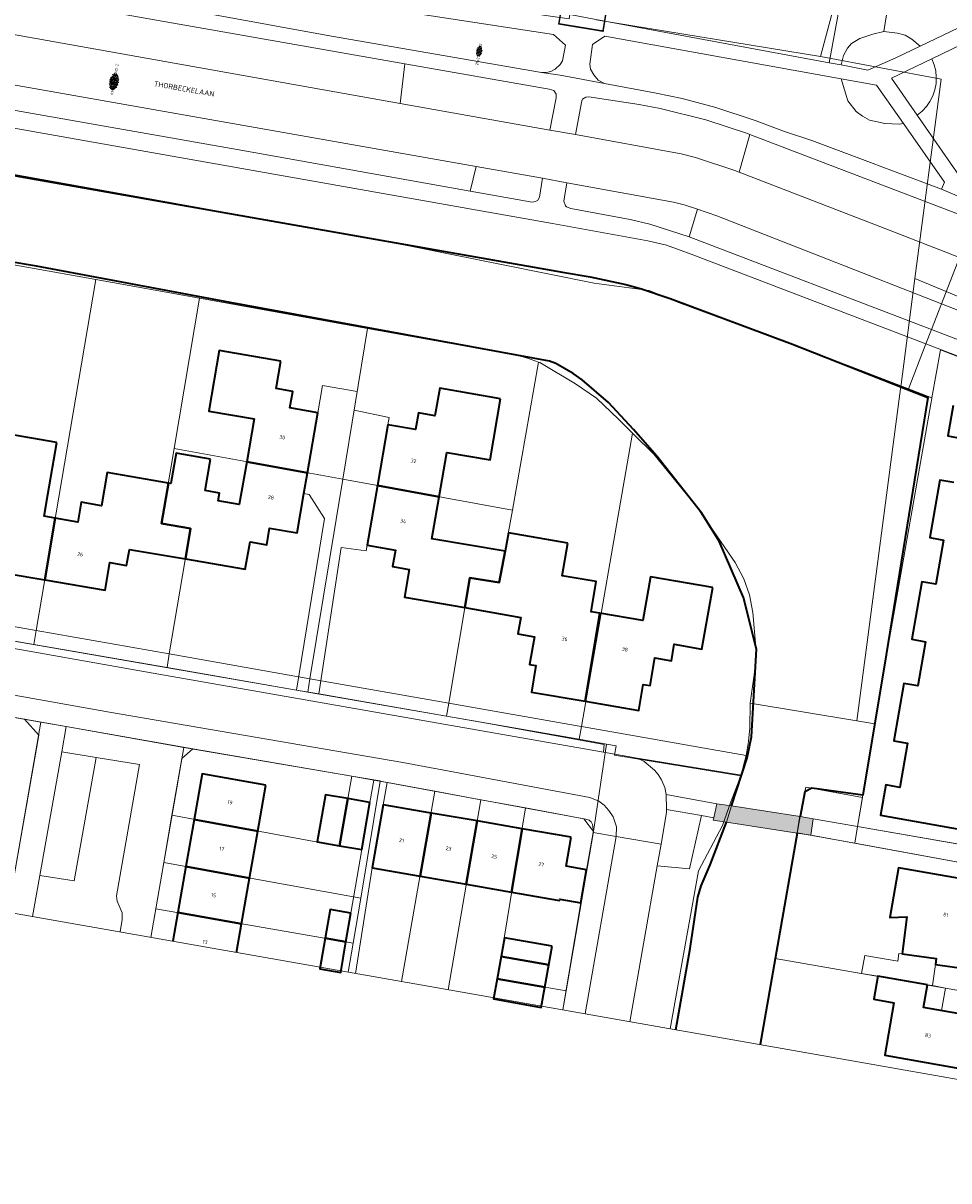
# Model space of a CAD drawing. Header units: metres. Extents: x 2514 to 227642, y 1683 to 852646.
# Tile 86 of 256: x 113947 to 114070, y 426016 to 426171. Entities that reach past the tile are written whole.
import ezdxf
from ezdxf.enums import TextEntityAlignment as Align
from ezdxf.lldxf.tags import DXFTag

# ---------------------------------------------------------------- set-up
doc = ezdxf.new("R2010")
doc.units = ezdxf.units.M
doc.linetypes.add('XX-CENTER', pattern=[8, 5, -1, 1, -1])
for name, color, linetype, lineweight in [('B-WE-GK-BESCHOEIING-G', 252, 'GK-BESCHOEIING', 35), ('B-WE-GR-BEPLANTING_CULTUUR_HEESTERS-GV', 252, 'Continuous', 18), ('B-WE-GR-GROENVOORZIENING-GV', 252, 'Continuous', 18), ('B-WE-IE-TERREINAFSCHEIDING_KUNSTMATIG_HEKWERK-G', 252, 'IE-TERREINAFSCHEIDING-KUNSTMATIG', 18), ('B-WE-KG-GRENS_PERCEEL-GV', 252, 'KG-PERCEEL', 18), ('B-WE-KW-KUNSTWERK-GV', 252, 'Continuous', 18), ('B-WE-KW-KUNSTWERK-V', 252, 'Continuous', 18), ('B-WE-OG-BEBOUWING-GV', 4, 'Continuous', 35), ('B-WE-OG-BEBOUWING_HUISNUMMER-T25-200', 7, 'Continuous', 25), ('B-WE-OG-BEBOUWING_OVERBOUWING-GV', 4, 'Continuous', 18), ('B-WE-OG-BEBOUWING_STRAATNAAM-T35', 2, 'Continuous', 35), ('B-WE-OG-TERREIN_CULTUURSCHEIDING-GV', 252, 'Continuous', 18), ('B-WE-OG-WATER-GV', 252, 'Continuous', 18), ('B-WE-VH-ONVERHARD-GV', 252, 'Continuous', 18), ('B-WE-VH-VERHARDING_ASFALT-GV', 252, 'Continuous', 18), ('B-WE-VH-VERHARDING_BETONSTRAATSTEEN-GV', 252, 'Continuous', 18), ('B-WE-VH-VERHARDING_GESLOTEN-GV', 252, 'Continuous', 18), ('B-WE-VH-VERHARDING_OPEN-GV', 252, 'Continuous', 18), ('B-WE-VH-VERHARDING_TEGEL-GV', 252, 'Continuous', 18), ('N-WE-KG-WERKGRENS-G', 7, 'XX-CENTER', 35), ('N-WE-VH-VERHARDING_BETONSTRAATSTEEN-S', 1, 'Continuous', 25), ('N-WE-VH-VERHARDING_TEGEL-S', 1, 'Continuous', 25)]:
    doc.layers.add(name, color=color, linetype=linetype, lineweight=lineweight)
doc.layers.add('X-XX-AL-HULPLIJN-G', color=6, linetype='Continuous', lineweight=18, plot=False)
doc.styles.add('NLCS-ISO', font='NLCS-ISO.ttf', dxfattribs={"height": 1.8})
doc.styles.add('NLCS-ISO-M200-T25', font='NLCS-ISO.ttf', dxfattribs={"height": 0.5})
doc.styles.add('NLCS-ISO-M200-T35', font='NLCS-ISO.ttf', dxfattribs={"height": 0.7})
doc.styles.get("Standard").update_dxf_attribs({"font": 'romans'})
doc.linetypes.add('GK-BESCHOEIING', pattern='A,30,-5,[1,NLCS.SHX,S=1,R=0,X=0,Y=0],-5', length=40)
doc.linetypes.add('IE-TERREINAFSCHEIDING-KUNSTMATIG', pattern='A,4,[82,NLCS.SHX,S=0.75,R=90,X=0,Y=0],4,-2', length=10)
tags = doc.linetypes.add('KG-PERCEEL', pattern='A,5.5,-2,["P",Standard,S=1.8,R=0,X=-0.5,Y=-0.9],-2,5.5,-2,[5,NLCS.SHX,S=0.75,R=0,X=0,Y=0],-2', length=19).pattern_tags.tags
tags[6] = DXFTag(74, 10)

# ---------------------------------------------------------------- blocks, each defined once
blk = doc.blocks.new('SVH-TEGEL_200X200_HALFST_KL-SO')
for p, q in [((-3, 0.5), (-3.26, 0.5)), ((-2, 1), (-3, 1)), ((-3, -0.83), (-3, 0.83)), ((-2, 0), (-3, 0)), ((-1, 1.5), (-2, 1.5)), ((-2, -1.44), (-2, 1.44)), ((-1, 0.5), (-2, 0.5)), ((-1, -1.7), (-1, 1.7)), ((0, 1), (-1, 1)), ((0, 0), (-1, 0)), ((0, -1.78), (0, 1.78)), ((1, 1.5), (0, 1.5)), ((1, 0.5), (0, 0.5)), ((1, -1.7), (1, 1.7)), ((2, 1), (1, 1)), ((2, 0), (1, 0)), ((2, -1.44), (2, 1.44)), ((3, 0.5), (2, 0.5)), ((3, -0.83), (3, 0.83)), ((3.39, 0), (3, 0)), ((-3, -0.5), (-3.26, -0.5)), ((-2, -1), (-2.81, -1)), ((-1, -0.5), (-2, -0.5)), ((-1, -1.5), (-1.84, -1.5)), ((0, -1), (-1, -1)), ((1, -0.5), (0, -0.5)), ((1, -1.5), (0, -1.5)), ((2, -1), (1, -1)), ((3, -0.5), (2, -0.5))]:
    blk.add_line(p, q)
at = {"style": 'NLCS-ISO'}
blk.add_attdef('FORMAAT', text='', height=1.8, dxfattribs=at).set_placement((-3.36, 0), align=Align.MIDDLE_RIGHT)
blk.add_attdef('KLEUR', text='', height=1.8, dxfattribs=at).set_placement((3.49, 0), align=Align.MIDDLE_LEFT)
at = {"style": 'NLCS-ISO', "flags": 1}
blk.add_attdef('FUNCTIE', text='', height=1.8, dxfattribs=at).set_placement((0.12, -3.58), align=Align.MIDDLE_CENTER)
blk = doc.blocks.new('SVH-BSS_KEIFORMAAT_KEPER-SO')
at = {"ltscale": 0.1}
for p, q in [((-5.34, 0.88), (-4.45, 0)), ((-5.2, 0.74), (-4.03, 1.91)), ((-5.2, -0.74), (-2.97, 1.48)), ((-4.81, -1.84), (-2.97, 0)), ((-4.56, 1.6), (-4.45, 1.48)), ((-3.71, 0.74), (-1.48, -1.48)), ((-3.6, 2.11), (-1.48, 0)), ((-2.48, 2.48), (-1.48, 1.48)), ((-2.23, 0.74), (-0.21, 2.76)), ((-2.23, 2.23), (-1.85, 2.61)), ((-2.23, -0.74), (0, 1.48)), ((-2.23, -2.23), (0, 0)), ((-0.74, 2.23), (1.48, 0)), ((-0.74, 0.74), (1.48, -1.48)), ((0.22, 2.75), (1.48, 1.48)), ((0.74, 2.23), (1.2, 2.68)), ((0.74, 0.74), (2.45, 2.45)), ((0.74, -0.74), (2.97, 1.48)), ((0.74, -2.23), (2.97, 0)), ((2.23, 2.23), (4.45, 0)), ((2.23, 0.74), (4.45, -1.48)), ((3.71, 0.74), (4.5, 1.53)), ((3.71, -0.74), (5.25, 0.79)), ((4.22, 1.72), (4.45, 1.48)), ((5.2, 0.74), (5.39, 0.55)), ((-5.73, -0.2), (-4.45, -1.48)), ((-3.89, -2.41), (-2.97, -1.48)), ((-3.71, -0.74), (-1.48, -2.97)), ((-3.71, -2.23), (-3.27, -2.67)), ((-1.59, -3.08), (0, -1.48)), ((-0.74, -0.74), (1.48, -2.97)), ((-0.74, -2.23), (0.21, -3.18)), ((-0.22, -3.19), (0, -2.97)), ((1.36, -3.09), (2.97, -1.48)), ((2.23, -0.74), (3.84, -2.36)), ((2.23, -2.23), (2.78, -2.78)), ((3.71, -2.23), (5.57, -0.37)), ((5.2, -0.74), (5.41, -0.95))]:
    blk.add_line(p, q, dxfattribs=at)
at = {"style": 'NLCS-ISO'}
blk.add_attdef('FORMAAT', text='', height=1.8, dxfattribs=at).set_placement((-5.83, -0.22), align=Align.MIDDLE_RIGHT)
blk.add_attdef('KLEUR', text='', height=1.8, dxfattribs=at).set_placement((5.82, -0.22), align=Align.MIDDLE_LEFT)
at = {"style": 'NLCS-ISO', "flags": 1}
blk.add_attdef('FUNCTIE', text='', height=1.8, dxfattribs=at).set_placement((0.12, -3.58), align=Align.MIDDLE_CENTER)

msp = doc.modelspace()

# ---------------------------------------------------------------- hatches: boundary and pattern name
at = {"layer": 'B-WE-KW-KUNSTWERK-V'}
msp.add_hatch(color=256, dxfattribs=at).paths.add_polyline_path([(114052.308, 426064.195), (114050.558, 426064.501), (114041.379, 426065.918), (114039.397, 426066.223), (114038.999, 426064.346), (114038.933, 426064.011), (114040.698, 426063.74), (114050.163, 426062.289), (114051.968, 426062.012)])

# ---------------------------------------------------------------- linework, layer by layer
at = {"layer": 'B-WE-GK-BESCHOEIING-G', "ltscale": 0.5}
for points in [[(113876.411, 426162.47), (114000, 426140.666), (114018.763, 426137.356), (114022.46, 426136.766), (114027.207, 426135.725), (114029.331, 426135.139), (114033.167, 426133.863), (114049.521, 426127.73), (114067.655, 426120.586), (114062.081, 426086.148), (114058.952, 426067.369), (114052.128, 426068.288), (114051.17, 426067.827), (114050.558, 426064.501)], [(114041.379, 426065.918), (114043.45, 426072.379), (114044.047, 426075.163), (114044.727, 426086.89), (114042.973, 426093.812), (114039.738, 426101.389), (114037.359, 426105.146), (114031.359, 426112.738), (114028.231, 426116.303), (114024.893, 426119.93), (114021.395, 426122.962), (114020.175, 426123.819), (114017.838, 426125.169), (114017.028, 426125.465), (114000, 426128.599), (113974.28, 426133.333), (113948.381, 426138.186), (113908.342, 426144.918)], [(114033.929, 426035.951), (114035.82, 426046.826), (114036.866, 426053.696), (114037.299, 426055.238), (114038.502, 426058.052), (114040.698, 426063.74)], [(114050.163, 426062.288), (114045.186, 426033.969)]]:
    msp.add_lwpolyline(points, dxfattribs=at)
at = {"layer": 'B-WE-GR-BEPLANTING_CULTUUR_HEESTERS-GV'}
for points in [[(114059.913, 426183.037), (114059.35, 426183.578), (114058.707, 426182.948), (114056.23, 426175.076), (114054.449, 426165.418), (114056.041, 426165.116), (114056.358, 426166.395), (114056.89, 426167.358), (114057.435, 426167.975), (114058.533, 426168.659), (114060.276, 426169.254), (114061.735, 426169.605), (114063.915, 426182.976)], [(113997.668, 426165.287), (113918.69, 426179.203), (113916.918, 426174.296), (113921.428, 426173.287), (113942.232, 426169.711), (113997.034, 426159.946)], [(114017.556, 426169.191), (113962.572, 426177.63), (113962.123, 426173.64), (113987.849, 426168.956), (114015.93, 426164.115), (114016.554, 426164.108), (114017.19, 426164.255), (114017.762, 426164.555), (114018.441, 426165.161), (114018.761, 426165.657), (114019.133, 426167.778)], [(114072.89, 426148.772), (114076.646, 426170.031), (114074.733, 426169.106), (114068.183, 426165.941), (114068.497, 426165.153), (114068.697, 426164.329), (114068.778, 426163.485), (114068.74, 426162.639), (114068.583, 426161.805), (114068.311, 426161.003), (114067.927, 426160.247), (114067.441, 426159.552), (114066.862, 426158.933), (114066.202, 426158.402)], [(114056.024, 426163.274), (114024.425, 426168.962), (114022.757, 426167.844), (114022.427, 426165.217), (114022.501, 426164.56), (114022.931, 426163.79), (114023.529, 426163.1), (114024.389, 426162.626), (114031.266, 426161.348), (114034.758, 426160.618), (114039.265, 426159.421), (114044.527, 426157.699), (114048.438, 426156.209), (114052.106, 426155.013), (114069.459, 426148.48), (114069.859, 426149.425), (114064.364, 426157.294), (114063.841, 426157.21), (114061.907, 426157.294), (114059.844, 426157.708), (114058.879, 426158.253), (114058.041, 426158.899), (114056.917, 426160.331)], [(114007.179, 426151.511), (113929.81, 426165.184), (113929.287, 426161.856), (113975.219, 426153.794), (114006.374, 426148.242)], [(114073.859, 426144.356), (114043.827, 426155.814), (114042.39, 426150.758), (114062.595, 426142.977), (114071.896, 426139.323)], [(114039.389, 426144.903), (114036.799, 426145.824), (114035.711, 426142.094), (114068.136, 426129.684), (114069.492, 426133.161)], [(114096.169, 426122.756), (114069.492, 426133.161), (114068.136, 426129.684), (114094.848, 426119.46)], [(114042.699, 426070.036), (114028.76, 426072.312), (114029.666, 426071.858), (114031.046, 426070.718), (114031.534, 426070.151), (114032.013, 426069.403), (114032.452, 426068.374), (114032.638, 426067.459), (114039.397, 426066.223), (114041.379, 426065.918)], [(114058.952, 426067.369), (114052.128, 426068.288), (114051.17, 426067.827), (114050.558, 426064.501), (114052.308, 426064.195), (114058.222, 426063.168)], [(114037.356, 426064.629), (114032.672, 426065.435), (114032.679, 426065.024), (114031.934, 426060.784), (114031.429, 426057.907), (114035.769, 426057.501)]]:
    msp.add_lwpolyline(points, close=True, dxfattribs=at)
at = {"layer": 'B-WE-GR-GROENVOORZIENING-GV'}
msp.add_lwpolyline([(114067.395, 426127.783), (114064.996, 426121.634), (114067.655, 426120.586), (114062.081, 426086.148), (114058.952, 426067.369), (114058.222, 426063.168), (114082.341, 426058.978), (114086.887, 426058.188), (114087.067, 426059.157), (114088.119, 426059.021), (114088.46, 426060.821), (114093.815, 426059.903), (114095.266, 426063.68), (114097.132, 426068.537), (114092.812, 426070.466), (114108.41, 426110.726), (114113.159, 426109.037), (114113.565, 426110.004), (114095.215, 426117.139)], close=True, dxfattribs=at)
for points in [[(114072.149, 426115.119), (114070.308, 426115.446), (114071.033, 426119.542)], [(114075.321, 426062.201), (114061.323, 426064.69), (114062.039, 426068.73), (114063.88, 426068.404), (114064.925, 426074.312), (114063.084, 426074.639), (114064.446, 426082.329), (114066.287, 426082.003), (114067.333, 426087.911), (114065.492, 426088.237), (114066.855, 426095.937), (114068.696, 426095.612), (114069.741, 426101.52), (114067.9, 426101.846), (114069.262, 426109.537), (114071.103, 426109.211)]]:
    msp.add_lwpolyline(points, dxfattribs=at)
at = {"layer": 'B-WE-IE-TERREINAFSCHEIDING_KUNSTMATIG_HEKWERK-G', "ltscale": 0.2}
msp.add_lwpolyline([(114059.35, 426183.578), (114058.707, 426182.948), (114056.23, 426175.076), (114054.449, 426165.418)], dxfattribs=at)
at = {"layer": 'B-WE-KG-GRENS_PERCEEL-GV', "ltscale": 0.2}
for points in [[(114053.283, 426166.233), (114057.999, 426183.941)], [(113851.23, 426161.962), (113867.593, 426159.129), (113868.642, 426160.301), (113870.6, 426161.316), (113875.519, 426162.599), (113877.526, 426162.319), (113904.036, 426157.703), (113934.16, 426152.444), (113970.957, 426145.877), (113998.183, 426140.916), (114022.976, 426135.893), (114030.333, 426134.922), (114034.283, 426133.313), (114056.832, 426124.924), (114064.028, 426122.159), (114064.053, 426122.344), (114065.908, 426136.517), (114069.404, 426163.226), (114053.283, 426166.233), (114023.242, 426171.147)], [(113956.283, 426136.381), (113942.535, 426138.859)], [(113970.157, 426133.881), (113956.283, 426136.381), (113948.307, 426089.405), (113966.132, 426086.266), (113968.975, 426103.053), (113965.098, 426103.74)], [(114137.882, 426106.624), (114065.908, 426136.517)], [(113992.656, 426129.826), (113970.157, 426133.881), (113966.781, 426113.768)], [(114015.55, 426125.347), (114014.066, 426125.869), (114012.76, 426126.203), (113992.656, 426129.826), (113989.338, 426109.65), (114012.075, 426105.5)], [(114109.413, 426067.484), (114110.552, 426069.311), (114111.09, 426070.451), (114112.921, 426075.094), (114124.691, 426105.587), (114117.985, 426108.105), (114109.45, 426111.358), (114069.317, 426126.973), (114068.188, 426120.561)], [(114028.131, 426115.834), (114026.257, 426117.686), (114023.313, 426120.52), (114020.513, 426122.421), (114015.701, 426125.294), (114015.55, 426125.347), (114012.075, 426105.5), (114010.285, 426095.82)], [(114060.545, 426076.928), (114061.264, 426081.246), (114068.042, 426119.733), (114068.175, 426120.487), (114068.188, 426120.561), (114064.028, 426122.159), (114064.024, 426122.126), (114058.16, 426077.321)], [(114043.865, 426079.676), (114044.592, 426084.773), (114044.602, 426087.163), (114044.212, 426091.83), (114043.761, 426094.181), (114043.013, 426096.331), (114041.879, 426098.491), (114039.002, 426102.67), (114036.677, 426106.03), (114030.981, 426113.019), (114028.312, 426115.656), (114028.131, 426115.834), (114021.289, 426076.551)], [(113984.948, 426082.952), (113989.338, 426109.65), (113966.781, 426113.768), (113965.098, 426103.74)], [(113984.948, 426082.952), (114003.521, 426079.674), (114006.33, 426096.481), (114010.285, 426095.82)], [(113948.307, 426089.405), (113930.85, 426092.48), (113930.541, 426090.572), (113947.993, 426087.555)], [(113948.307, 426089.405), (113947.993, 426087.555), (113965.825, 426084.449), (113966.132, 426086.266)], [(113984.948, 426082.952), (113966.132, 426086.266)], [(113965.825, 426084.449), (113984.654, 426081.169)], [(113984.948, 426082.952), (113984.654, 426081.169), (114003.228, 426077.935)], [(114058.898, 426067.045), (114058.956, 426067.394), (114060.545, 426076.928), (114058.16, 426077.321), (114043.865, 426079.676), (114043.811, 426076.388), (114043.648, 426074.544), (114043.348, 426072.662)], [(113946.754, 426077.53), (113939.512, 426078.801), (113936.166, 426058.913), (113935.629, 426055.844), (113944.958, 426054.295), (113948.651, 426075.413)], [(113967.805, 426072.276), (113969.263, 426073.551), (113946.754, 426077.53), (113948.651, 426075.413)], [(114042.631, 426069.956), (114043.348, 426072.662), (114021.289, 426076.551)], [(113990.562, 426069.908), (113969.263, 426073.551)], [(114020.991, 426074.841), (114024.63, 426074.208), (114025.948, 426073.978)], [(114024.63, 426074.208), (114022.881, 426062.52)], [(114033.181, 426036.082), (114036.946, 426057.222), (114040.174, 426063.317), (114041.276, 426066.463), (114042.631, 426069.956), (114025.705, 426072.72), (114025.948, 426073.978)], [(113967.805, 426072.276), (113966.49, 426064.668), (113986.011, 426061.087)], [(113994.369, 426069.256), (113994.315, 426069.266), (113990.562, 426069.908), (113988.9, 426060.646), (113986.011, 426061.087)], [(114001.682, 426067.898), (113994.369, 426069.256), (113991.742, 426053.568), (113990.736, 426047.559)], [(114003.435, 426041.32), (114007.802, 426066.762), (114001.682, 426067.898), (113997.199, 426042.418)], [(114057.879, 426060.927), (114058.251, 426063.163), (114058.898, 426067.045), (114051.305, 426068.449), (114050.485, 426064.328), (114050.172, 426062.342)], [(114109.413, 426067.484), (114108.611, 426066.491), (114107.689, 426065.466), (114106.802, 426064.661), (114105.928, 426063.868), (114103.203, 426061.839), (114096.139, 426056.581), (114086.887, 426058.188), (114058.251, 426063.163)], [(114009.986, 426042.788), (114010.534, 426045.785), (114013.795, 426065.65), (114007.802, 426066.762)], [(113965.399, 426058.35), (113966.49, 426064.668)], [(114009.986, 426042.788), (114019.248, 426041.187), (114022.881, 426062.52), (114021.617, 426064.198), (114013.795, 426065.65)], [(113991.742, 426053.568), (113965.399, 426058.35), (113964.329, 426052.157)], [(113990.085, 426043.671), (113990.736, 426047.559), (113964.329, 426052.157), (113963.666, 426048.323)], [(114047.215, 426045.517), (114045.186, 426033.969)], [(114018.809, 426038.613), (114019.248, 426041.187)]]:
    msp.add_lwpolyline(points, dxfattribs=at)
for points in [[(114021.289, 426076.551), (114021.263, 426076.556), (114003.521, 426079.674), (114003.228, 426077.935), (114020.991, 426074.841)], [(114057.879, 426060.927), (114050.172, 426062.342), (114047.215, 426045.517), (114078.947, 426039.968), (114081.907, 426056.516)]]:
    msp.add_lwpolyline(points, close=True, dxfattribs=at)
at = {"layer": 'B-WE-KW-KUNSTWERK-GV'}
msp.add_lwpolyline([(114052.308, 426064.195), (114050.558, 426064.501), (114041.379, 426065.918), (114039.397, 426066.223), (114038.999, 426064.346), (114038.933, 426064.011), (114040.698, 426063.74), (114050.163, 426062.289), (114051.968, 426062.012)], close=True, dxfattribs=at)
at = {"layer": 'B-WE-OG-BEBOUWING-GV'}
for points in [[(113981.052, 426125.479), (113972.815, 426126.9), (113971.414, 426118.778), (113977.476, 426117.732), (113976.486, 426111.996), (113984.621, 426110.511), (113986.011, 426118.566), (113982.274, 426119.211), (113982.654, 426121.412), (113980.416, 426121.798)], [(114010.462, 426120.405), (114002.32, 426121.84), (114001.685, 426118.144), (113999.468, 426118.525), (113999.087, 426116.308), (113995.391, 426116.943), (113993.995, 426108.8), (114002.233, 426107.296), (114003.254, 426113.256), (114009.066, 426112.26)], [(113951.081, 426114.558), (113938.659, 426116.722), (113938.177, 426113.959), (113937.978, 426112.801), (113938.048, 426112.789), (113937.339, 426108.668), (113933.575, 426109.269), (113932.914, 426105.197), (113940.262, 426103.917), (113939.877, 426101.687), (113938.715, 426095.01), (113943.958, 426094.104), (113944.424, 426097.052), (113949.458, 426096.184), (113950.861, 426104.449), (113949.366, 426104.707), (113949.864, 426107.594)], [(113971.638, 426112.341), (113967.034, 426113.135), (113966.334, 426109.08), (113966.004, 426109.137), (113965.098, 426103.74), (113968.975, 426103.053), (113968.286, 426098.982), (113976.303, 426097.598), (113976.939, 426101.284), (113979.179, 426100.897), (113979.559, 426103.099), (113983.233, 426102.465), (113984.143, 426107.742), (113984.621, 426110.511), (113976.486, 426111.996), (113975.5, 426106.279), (113972.674, 426106.766), (113972.854, 426107.806), (113970.913, 426108.141)], [(113966.004, 426109.137), (113957.831, 426110.548), (113957.063, 426106.101), (113954.344, 426106.57), (113953.888, 426103.927), (113950.861, 426104.449), (113949.458, 426096.184), (113957.545, 426094.788), (113958.184, 426098.493), (113960.424, 426098.107), (113960.798, 426100.274), (113968.286, 426098.982), (113968.975, 426103.053), (113965.098, 426103.74)], [(114002.233, 426107.296), (113993.995, 426108.8), (113992.628, 426100.828), (113996.404, 426100.172), (113996.019, 426097.966), (113998.235, 426097.579), (113997.591, 426093.885), (114005.661, 426092.477), (114006.33, 426096.481), (114010.285, 426095.82), (114011.06, 426100.009), (114001.272, 426101.686)], [(114019.45, 426101.108), (114011.514, 426102.467), (114011.06, 426100.009), (114010.285, 426095.82), (114006.33, 426096.481), (114005.661, 426092.477), (114013.168, 426091.167), (114012.78, 426088.94), (114014.997, 426088.554), (114014.35, 426084.85), (114015.198, 426084.702), (114014.582, 426081.175), (114021.767, 426079.929), (114023.737, 426091.723), (114022.579, 426091.922), (114023.26, 426095.968), (114018.726, 426096.707)], [(114038.848, 426095.163), (114030.515, 426096.591), (114029.512, 426090.734), (114023.737, 426091.723), (114021.767, 426079.929), (114028.951, 426078.684), (114029.56, 426082.196), (114030.466, 426082.038), (114031.096, 426085.732), (114033.32, 426085.347), (114033.714, 426087.562), (114037.408, 426086.918)], [(113979.051, 426068.723), (113970.521, 426070.216), (113969.455, 426064.124), (113977.972, 426062.562)], [(113990.022, 426066.898), (113987.022, 426067.407), (113985.934, 426061.1), (113988.89, 426060.59)], [(113992.977, 426066.397), (113990.022, 426066.898), (113988.89, 426060.59), (113991.886, 426060.074)], [(114001.167, 426064.973), (113994.752, 426066.084), (113993.291, 426057.645), (113999.682, 426056.533)], [(113977.972, 426062.562), (113969.455, 426064.124), (113968.35, 426057.814), (113976.87, 426056.268)], [(114007.312, 426063.909), (114001.167, 426064.973), (113999.682, 426056.533), (114005.862, 426055.458)], [(114013.338, 426062.865), (114007.312, 426063.909), (114005.862, 426055.458), (114011.948, 426054.399)], [(114019.923, 426061.725), (114013.338, 426062.865), (114011.948, 426054.399), (114018.353, 426053.284), (114018.385, 426053.459), (114021.204, 426052.971), (114021.985, 426057.385), (114019.228, 426057.873)], [(113976.87, 426056.268), (113968.35, 426057.814), (113967.27, 426051.645), (113975.801, 426050.159)], [(114078.515, 426055.042), (114063.737, 426057.62), (114062.563, 426050.994), (114064.811, 426051.085), (114064.22, 426046.12), (114068.759, 426045.507), (114068.647, 426044.678), (114072.801, 426044.118), (114073.387, 426047.406), (114075.827, 426047.396), (114075.831, 426047.693), (114075.34, 426047.697), (114075.362, 426050.144), (114077.648, 426050.123)], [(113990.428, 426051.561), (113987.653, 426052.047), (113986.982, 426048.213), (113989.771, 426047.727)], [(113989.771, 426047.727), (113986.982, 426048.213), (113986.265, 426044.116), (113989.068, 426043.625)], [(114017.365, 426047.161), (114010.979, 426048.269), (114010.551, 426045.782), (114016.9, 426044.648)], [(114016.9, 426044.648), (114010.551, 426045.782), (114010.01, 426042.784), (114016.378, 426041.683)], [(114016.378, 426041.683), (114010.01, 426042.784), (114009.525, 426040.096), (114015.897, 426038.953)], [(114067.591, 426041.954), (114060.951, 426043.115), (114060.42, 426040.035), (114063.071, 426039.545), (114061.87, 426032.575), (114072.19, 426030.728), (114073.461, 426037.824), (114067.066, 426038.938)]]:
    msp.add_lwpolyline(points, close=True, dxfattribs=at)
for points in [[(114071.033, 426119.542), (114070.308, 426115.446), (114072.149, 426115.119)], [(114071.103, 426109.211), (114069.262, 426109.537), (114067.9, 426101.846), (114069.741, 426101.52), (114068.696, 426095.612), (114066.855, 426095.937), (114065.492, 426088.237), (114067.333, 426087.911), (114066.287, 426082.003), (114064.446, 426082.329), (114063.084, 426074.639), (114064.925, 426074.312), (114063.88, 426068.404), (114062.039, 426068.73), (114061.323, 426064.69), (114075.321, 426062.201)], [(113975.126, 426046.305), (113975.801, 426050.159), (113967.27, 426051.645), (113966.598, 426047.807)]]:
    msp.add_lwpolyline(points, dxfattribs=at)
at = {"layer": 'B-WE-OG-BEBOUWING_OVERBOUWING-GV'}
for points in [[(114067.591, 426041.954), (114068.267, 426041.863), (114068.647, 426044.678), (114068.759, 426045.507), (114064.22, 426046.12), (114063.781, 426046.178), (114063.643, 426045.153), (114059.203, 426045.92), (114058.779, 426043.495), (114060.951, 426043.115)], [(114069.488, 426038.516), (114070.015, 426041.53), (114068.267, 426041.863), (114067.591, 426041.954), (114067.066, 426038.938)]]:
    msp.add_lwpolyline(points, close=True, dxfattribs=at)
at = {"layer": 'B-WE-OG-TERREIN_CULTUURSCHEIDING-GV'}
for points in [[(114071.909, 426182.854), (114063.915, 426182.976), (114061.735, 426169.605), (114063.563, 426169.394), (114064.605, 426169.099), (114065.521, 426168.555), (114066.615, 426167.637), (114073.785, 426171.067), (114071.015, 426176.857)], [(113869.183, 426174.281), (113866.041, 426174.798), (113864.348, 426164.598), (113876.411, 426162.47), (114018.763, 426137.356), (114022.46, 426136.766), (114027.207, 426135.725), (114029.331, 426135.139), (114033.167, 426133.863), (114049.521, 426127.73), (114064.996, 426121.634), (114067.395, 426127.783), (114035.981, 426139.802), (114032.666, 426140.984), (114030.159, 426141.574), (114017.393, 426143.901), (113878.562, 426168.501), (113877.376, 426169.02), (113873.24, 426172.112), (113870.801, 426173.869)], [(114016.986, 426161.883), (113997.668, 426165.287), (113997.034, 426159.946), (114017.078, 426156.374), (114017.912, 426160.694), (114017.897, 426161.19), (114017.605, 426161.682)], [(114029.032, 426159.808), (114022.267, 426160.842), (114021.896, 426160.792), (114021.449, 426160.539), (114021.321, 426160.329), (114020.47, 426155.806), (114034.646, 426153.213), (114036.534, 426152.743), (114041.822, 426150.977), (114042.39, 426150.758), (114043.827, 426155.814), (114043.494, 426155.941), (114037.941, 426157.767), (114031.799, 426159.29)], [(114016.055, 426149.942), (114007.179, 426151.511), (114006.374, 426148.242), (114014.673, 426146.763), (114015.151, 426146.845), (114015.435, 426147.016), (114015.663, 426147.429)], [(114033.62, 426146.738), (114019.347, 426149.351), (114018.938, 426146.878), (114019.141, 426146.271), (114019.301, 426146.105), (114019.886, 426145.891), (114027.797, 426144.424), (114030.434, 426143.784), (114035.711, 426142.094), (114036.799, 426145.824), (114035.04, 426146.383)]]:
    msp.add_lwpolyline(points, close=True, dxfattribs=at)
msp.add_lwpolyline([(114033.929, 426035.951), (114035.82, 426046.826), (114036.866, 426053.696), (114037.299, 426055.238), (114038.502, 426058.052), (114040.698, 426063.74), (114038.933, 426064.011), (114038.999, 426064.346), (114037.356, 426064.629), (114035.769, 426057.501), (114031.429, 426057.907), (114027.762, 426037.037)], dxfattribs=at)
at = {"layer": 'B-WE-OG-WATER-GV'}
for points in [[(114045.186, 426033.968), (114050.163, 426062.289), (114050.558, 426064.501), (114051.17, 426067.827), (114052.128, 426068.288), (114058.952, 426067.369), (114062.081, 426086.148), (114067.655, 426120.586), (114064.996, 426121.634), (114049.521, 426127.73), (114033.167, 426133.863), (114029.331, 426135.139), (114027.207, 426135.725), (114022.46, 426136.766), (114018.763, 426137.356), (113876.411, 426162.47)], [(113908.342, 426144.918), (113948.381, 426138.186), (113974.28, 426133.333), (114017.028, 426125.465), (114017.838, 426125.169), (114020.175, 426123.819), (114021.395, 426122.962), (114024.893, 426119.93), (114028.231, 426116.303), (114031.359, 426112.738), (114037.359, 426105.146), (114039.738, 426101.389), (114042.973, 426093.812), (114044.727, 426086.89), (114044.047, 426075.163), (114043.45, 426072.379), (114042.699, 426070.036), (114041.379, 426065.918), (114040.698, 426063.74), (114038.502, 426058.052), (114037.299, 426055.238), (114036.866, 426053.696), (114035.82, 426046.826), (114033.929, 426035.951)]]:
    msp.add_lwpolyline(points, dxfattribs=at)
at = {"layer": 'B-WE-VH-ONVERHARD-GV'}
for points in [[(114041.379, 426065.918), (114039.397, 426066.223), (114038.999, 426064.346), (114038.933, 426064.011), (114040.698, 426063.74)], [(114052.308, 426064.195), (114050.558, 426064.501), (114050.163, 426062.289), (114051.968, 426062.012)]]:
    msp.add_lwpolyline(points, close=True, dxfattribs=at)
at = {"layer": 'B-WE-VH-VERHARDING_ASFALT-GV'}
for points in [[(113875.499, 426174.783), (113929.81, 426165.184), (114007.179, 426151.511), (114016.055, 426149.942), (114019.347, 426149.351), (114033.62, 426146.738), (114035.04, 426146.383), (114036.799, 426145.824), (114039.389, 426144.903), (114069.492, 426133.161), (114071.896, 426139.323), (114062.595, 426142.977), (114042.39, 426150.758), (114041.822, 426150.977), (114036.534, 426152.743), (114034.646, 426153.213), (114020.47, 426155.806), (114017.078, 426156.374), (113997.034, 426159.946), (113942.232, 426169.711), (113921.428, 426173.287)], [(114164.434, 426104.84), (114156.793, 426108.31), (114156.748, 426108.33), (114156.211, 426108.597), (114153.27, 426110.156), (114152.105, 426110.795), (114141.641, 426116.036), (114128.971, 426120.988), (114119.66, 426123.532), (114117.522, 426124.116), (114106.622, 426127.112), (114095.172, 426130.26), (114085.152, 426134.116), (114071.896, 426139.323), (114069.492, 426133.161), (114096.169, 426122.756), (114114.148, 426115.743), (114116.162, 426114.963), (114124.389, 426111.794), (114124.947, 426111.479), (114138.195, 426106.39), (114143.835, 426104.219), (114163.038, 426096.914)]]:
    msp.add_lwpolyline(points, dxfattribs=at)
at = {"layer": 'B-WE-VH-VERHARDING_BETONSTRAATSTEEN-GV'}
for points in [[(113925.566, 426084.268), (113958.13, 426078.467), (113997.38, 426071.724), (114022.399, 426067.063), (114023.628, 426066.563), (114024.324, 426066.007), (114024.938, 426065.334), (114025.523, 426064.473), (114025.994, 426063.11), (114025.94, 426061.829), (114031.934, 426060.784), (114032.679, 426065.024), (114032.672, 426065.435), (114032.638, 426067.459), (114032.452, 426068.374), (114032.013, 426069.403), (114031.534, 426070.151), (114031.046, 426070.718), (114029.666, 426071.858), (114028.76, 426072.312), (114024.223, 426073.137), (113962.964, 426083.853), (113941.811, 426087.63)], [(113959.537, 426049.05), (113959.815, 426050.705), (113959.815, 426051.613), (113959.162, 426053.164), (113959.07, 426053.91), (113962.138, 426071.458), (113956.331, 426072.411), (113953.409, 426055.876), (113948.816, 426056.63), (113947.84, 426051.109)], [(114027.762, 426037.037), (114031.429, 426057.907), (114031.934, 426060.784), (114025.94, 426061.829), (114021.8, 426038.086)]]:
    msp.add_lwpolyline(points, dxfattribs=at)
msp.add_lwpolyline([(113956.331, 426072.411), (113951.738, 426073.165), (113948.816, 426056.63), (113953.409, 426055.876)], close=True, dxfattribs=at)
at = {"layer": 'B-WE-VH-VERHARDING_GESLOTEN-GV'}
msp.add_lwpolyline([(114052.308, 426064.195), (114050.558, 426064.501), (114041.379, 426065.918), (114039.397, 426066.223), (114038.999, 426064.346), (114038.933, 426064.011), (114040.698, 426063.74), (114050.163, 426062.289), (114051.968, 426062.012)], close=True, dxfattribs=at)
at = {"layer": 'B-WE-VH-VERHARDING_OPEN-GV'}
for points in [[(114063.563, 426169.394), (114061.735, 426169.605), (114060.276, 426169.254), (114058.533, 426168.659), (114057.435, 426167.975), (114056.89, 426167.358), (114056.358, 426166.395), (114056.041, 426165.116), (114059.601, 426164.442), (114063.34, 426166.07), (114066.615, 426167.637), (114065.521, 426168.555), (114064.605, 426169.099)], [(114068.497, 426165.153), (114068.183, 426165.941), (114062.781, 426163.331), (114066.202, 426158.402), (114066.862, 426158.933), (114067.441, 426159.552), (114067.927, 426160.247), (114068.311, 426161.003), (114068.583, 426161.805), (114068.74, 426162.639), (114068.778, 426163.485), (114068.697, 426164.329)], [(114060.787, 426162.417), (114056.024, 426163.274), (114056.917, 426160.331), (114058.041, 426158.899), (114058.879, 426158.253), (114059.844, 426157.708), (114061.907, 426157.294), (114063.841, 426157.21), (114064.364, 426157.294)], [(113991.27, 426121.399), (113986.638, 426122.198), (113986.011, 426118.566), (113984.621, 426110.511), (113984.143, 426107.742), (113984.861, 426107.618), (113986.909, 426104.424), (113983.137, 426081.434), (113986.136, 426080.911), (113989.134, 426100.498), (113992.496, 426100.059), (113992.628, 426100.828), (113993.995, 426108.8), (113995.391, 426116.943), (113995.557, 426117.911), (113990.858, 426118.895)]]:
    msp.add_lwpolyline(points, close=True, dxfattribs=at)
msp.add_lwpolyline([(113991.048, 426043.501), (113993.291, 426057.645), (113994.752, 426066.084), (113995.296, 426069.079), (113993.516, 426069.385), (113992.977, 426066.397), (113991.886, 426060.074), (113990.428, 426051.561), (113989.771, 426047.727), (113989.105, 426043.843)], dxfattribs=at)
at = {"layer": 'B-WE-VH-VERHARDING_TEGEL-GV'}
for points in [[(114073.785, 426171.067), (114066.615, 426167.637), (114063.34, 426166.07), (114059.601, 426164.442), (114056.041, 426165.116), (114054.449, 426165.418), (114023.229, 426171.215), (114019.742, 426171.854), (114019.635, 426171.281), (114017.135, 426171.649), (113963.1, 426179.612), (113961.17, 426179.896), (113959.637, 426180.121), (113923.568, 426185.436), (113921.744, 426185.705)], [(113918.69, 426179.203), (113997.668, 426165.287), (114016.986, 426161.883), (114017.605, 426161.682), (114017.897, 426161.19), (114017.912, 426160.694), (114017.078, 426156.374), (114020.47, 426155.806), (114021.321, 426160.329), (114021.449, 426160.539), (114021.896, 426160.792), (114022.267, 426160.842), (114029.032, 426159.808), (114031.799, 426159.29), (114037.941, 426157.767), (114043.494, 426155.941), (114043.827, 426155.814), (114073.859, 426144.356)], [(113962.572, 426177.63), (114017.556, 426169.191), (114019.133, 426167.778), (114018.761, 426165.657), (114018.441, 426165.161), (114017.762, 426164.555), (114017.19, 426164.255), (114016.554, 426164.108), (114015.93, 426164.115), (114018.432, 426163.733), (114024.389, 426162.626), (114023.529, 426163.1), (114022.931, 426163.79), (114022.501, 426164.56), (114022.427, 426165.217), (114022.757, 426167.844), (114024.425, 426168.962), (114056.024, 426163.274), (114060.787, 426162.417), (114064.364, 426157.294), (114069.859, 426149.425), (114069.459, 426148.48), (114074.613, 426146.289)], [(114074.613, 426146.289), (114069.459, 426148.48), (114052.106, 426155.013), (114048.438, 426156.209), (114044.527, 426157.699), (114039.265, 426159.421), (114034.758, 426160.618), (114031.266, 426161.348), (114024.389, 426162.626), (114018.432, 426163.733), (114015.93, 426164.115), (113987.849, 426168.956), (113962.123, 426173.64)], [(113878.562, 426168.501), (114017.393, 426143.901), (114030.159, 426141.574), (114032.666, 426140.984), (114035.981, 426139.802), (114067.395, 426127.783), (114068.136, 426129.684), (114035.711, 426142.094), (114030.434, 426143.784), (114027.797, 426144.424), (114019.886, 426145.891), (114019.301, 426146.105), (114019.141, 426146.271), (114018.938, 426146.878), (114019.347, 426149.351), (114016.055, 426149.942), (114015.663, 426147.429), (114015.435, 426147.016), (114015.151, 426146.845), (114014.673, 426146.763), (114006.374, 426148.242), (113975.219, 426153.794), (113929.287, 426161.856)], [(114072.89, 426148.772), (114066.202, 426158.402), (114062.781, 426163.331), (114068.183, 426165.941), (114074.733, 426169.106)], [(113941.811, 426087.63), (113962.964, 426083.853), (114024.223, 426073.137), (114024.314, 426074.133), (114008.578, 426077.003), (113986.136, 426080.911), (113983.137, 426081.434), (113914.706, 426093.305)], [(113920.872, 426082.073), (113948.954, 426077.144), (113952.335, 426076.545), (113968.061, 426073.757), (113990.559, 426069.893), (113993.516, 426069.385), (113995.296, 426069.079), (114021.857, 426064.153), (114022.303, 426064.005), (114022.583, 426063.799), (114022.75, 426063.442), (114022.881, 426062.52), (114022.854, 426062.367), (114025.94, 426061.829), (114025.994, 426063.11), (114025.523, 426064.473), (114024.938, 426065.334), (114024.324, 426066.007), (114023.628, 426066.563), (114022.399, 426067.063), (113997.38, 426071.724), (113958.13, 426078.467), (113925.566, 426084.268)], [(113947.84, 426051.109), (113948.816, 426056.63), (113951.738, 426073.165), (113952.335, 426076.545), (113948.954, 426077.144), (113945.626, 426058.117), (113945.451, 426057.115), (113944.503, 426051.697)], [(113963.666, 426048.323), (113968.061, 426073.757), (113952.335, 426076.545), (113951.738, 426073.165), (113956.331, 426072.411), (113962.138, 426071.458), (113959.07, 426053.91), (113959.162, 426053.164), (113959.815, 426051.613), (113959.815, 426050.705), (113959.537, 426049.05)], [(114021.8, 426038.086), (114025.94, 426061.829), (114022.854, 426062.367), (114021.985, 426057.385), (114021.204, 426052.971), (114018.797, 426038.615)]]:
    msp.add_lwpolyline(points, dxfattribs=at)
for points in [[(114094.848, 426119.46), (114068.136, 426129.684), (114067.395, 426127.783), (114095.215, 426117.139), (114113.565, 426110.004), (114114.711, 426109.558), (114122.858, 426106.39), (114124.724, 426105.664), (114126.491, 426104.977), (114127.259, 426107.071), (114112.879, 426112.559)], [(114039.397, 426066.223), (114032.638, 426067.459), (114032.672, 426065.435), (114037.356, 426064.629), (114038.999, 426064.346)], [(114058.222, 426063.168), (114052.308, 426064.195), (114051.968, 426062.012), (114081.907, 426056.516), (114082.341, 426058.978)]]:
    msp.add_lwpolyline(points, close=True, dxfattribs=at)
at = {"layer": 'N-WE-KG-WERKGRENS-G', "ltscale": 0.5, "const_width": 0.2, "flags": 128}
msp.add_lwpolyline([(113539.652, 426425.541), (113533.034, 426426.579), (113512.978, 426310.885), (113509.106, 426305.095), (113507.039, 426292.73), (113504.728, 426279.396), (113497.949, 426267.392), (113491.721, 426263.905), (113496.136, 426256.365), (113502.435, 426260.053, -0.1822316), (113509.838, 426261.318, -0.1265436), (113516.642, 426258.09), (113523.828, 426262.829), (113521.668, 426266.104), (113525.98, 426265.334), (113539.291, 426339.571), (113541.863, 426353.106), (113543.716, 426365.72), (113550.178, 426401.905), (113551.547, 426409.78), (113574.553, 426405.734), (113573.157, 426397.506), (113607.198, 426391.573), (113606.914, 426389.946), (113619.162, 426387.845), (113613.609, 426356.275), (113601.182, 426358.276), (113600.845, 426356.182), (113597.954, 426356.648), (113593.562, 426350.547), (113574.97, 426354.003), (113574.327, 426350.546), (113615.634, 426343.691), (113593.57, 426263.699, 0.3569731), (113596.583, 426256.89), (113595.271, 426248.698), (113599.487, 426248.023), (113601.054, 426254.868), (113602.72, 426255.869), (113636.901, 426249.843), (113711.239, 426237.251), (113711.078, 426236.35), (113716.526, 426235.533), (113716.685, 426236.595), (113718.512, 426236.321), (113734.103, 426277.353), (113735.865, 426278.617), (113776.182, 426271.575), (113774.564, 426262.996), (113804.256, 426258), (113798.274, 426223.759), (113796.469, 426212.743), (113816.717, 426209.189), (113821.532, 426236.979), (113822.449, 426236.82), (113823.388, 426242.034), (113822.132, 426242.26), (113830.108, 426272.94), (113832.685, 426287.571), (113850.983, 426284.543), (113878.799, 426279.99), (113865.198, 426203.132), (113884.246, 426200.097), (113884.458, 426196.374), (113883.446, 426190.397), (113921.214, 426183.978), (113921.482, 426185.328), (113923.778, 426184.872), (113926.223, 426198.093), (113928.449, 426210.745), (113964.907, 426204.42), (113960.406, 426178.602), (113963.561, 426178.134), (113967.734, 426203.401), (113997.515, 426198.193), (113998.702, 426198.006), (113998.957, 426199.616), (114022.375, 426195.633), (114018.261, 426170.621), (114024.177, 426169.647), (114029.085, 426200.395), (114026.448, 426200.718), (114031.499, 426230.088), (114054.44, 426226.248), (114057.477, 426225.696), (114056.841, 426222.197), (114059.961, 426221.626), (114065.65, 426244.354), (114035.59, 426249.218), (114041.184, 426283.399), (114056.073, 426280.709), (114056.721, 426283.698), (114042.185, 426286.164), (114046.915, 426313.16), (114065.34, 426310.078), (114066.402, 426316.804), (114058.916, 426317.879), (114056.3, 426327.344), (114067.79, 426392.772), (114039.145, 426397.909), (113967.805, 426410.127), (113958.58, 426362.909), (114027.859, 426351.392), (114036.556, 426349.826), (114034.317, 426336.794), (114032.043, 426337.194), (114031.497, 426333.947), (114035.343, 426333.283), (114031.409, 426310.162), (113989.982, 426317.452), (113994.21, 426340.55), (114008.87, 426338.023), (114009.525, 426341.433), (113875.208, 426365.513)], format="xyb", dxfattribs=at)
at = {"layer": 'X-XX-AL-HULPLIJN-G', "ltscale": 0.2}
msp.add_lwpolyline([(113439.145, 426693.745), (114243.2, 426552.164), (114148.744, 426015.734), (113344.689, 426157.314)], close=True, dxfattribs=at)

# ---------------------------------------------------------------- block references
at = {"layer": 'N-WE-VH-VERHARDING_BETONSTRAATSTEEN-S', "xscale": 0.2, "yscale": 0.2, "zscale": 0.2, "rotation": 80.01356215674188}
msp.add_blockref('SVH-BSS_KEIFORMAAT_KEPER-SO', (113958.709, 426162.91), dxfattribs=at).add_auto_attribs({'FORMAAT': 'KF', 'KLEUR': 'RD-Z'})
at = {"layer": 'N-WE-VH-VERHARDING_TEGEL-S', "xscale": 0.2, "yscale": 0.2, "zscale": 0.2, "rotation": 80.01356215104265}
msp.add_blockref('SVH-TEGEL_200X200_HALFST_KL-SO', (114007.606, 426166.963), dxfattribs=at).add_auto_attribs({'FORMAAT': '21x21', 'KLEUR': 'G'})

# ---------------------------------------------------------------- texts
at = {"layer": 'B-WE-OG-BEBOUWING_HUISNUMMER-T25-200', "style": 'NLCS-ISO-M200-T25'}
for s, p in [('30', (113981.249, 426115.281)), ('32', (113998.812, 426112.12)), ('28', (113979.74, 426107.235)), ('34', (113997.431, 426104.062)), ('26', (113954.203, 426099.619)), ('36', (114019.044, 426088.287)), ('38', (114027.102, 426086.881)), ('19', (113974.258, 426066.405)), ('21', (113997.224, 426061.312)), ('17', (113973.16, 426060.192)), ('23', (114003.506, 426060.215)), ('25', (114009.614, 426059.152)), ('27', (114015.909, 426058.094)), ('15', (113972.066, 426053.973)), ('81', (114070.049, 426051.358)), ('13', (113970.925, 426047.707)), ('83', (114067.666, 426035.2))]:
    msp.add_text(s, height=0.5, rotation=350, dxfattribs=at).set_placement(p, align=Align.MIDDLE)
at = {"layer": 'B-WE-OG-BEBOUWING_STRAATNAAM-T35', "style": 'NLCS-ISO-M200-T35'}
msp.add_text('THORBECKELAAN', height=0.7, rotation=350, dxfattribs=at).set_placement((113968.126, 426161.916), align=Align.MIDDLE)

doc.saveas('drawing.dxf')
